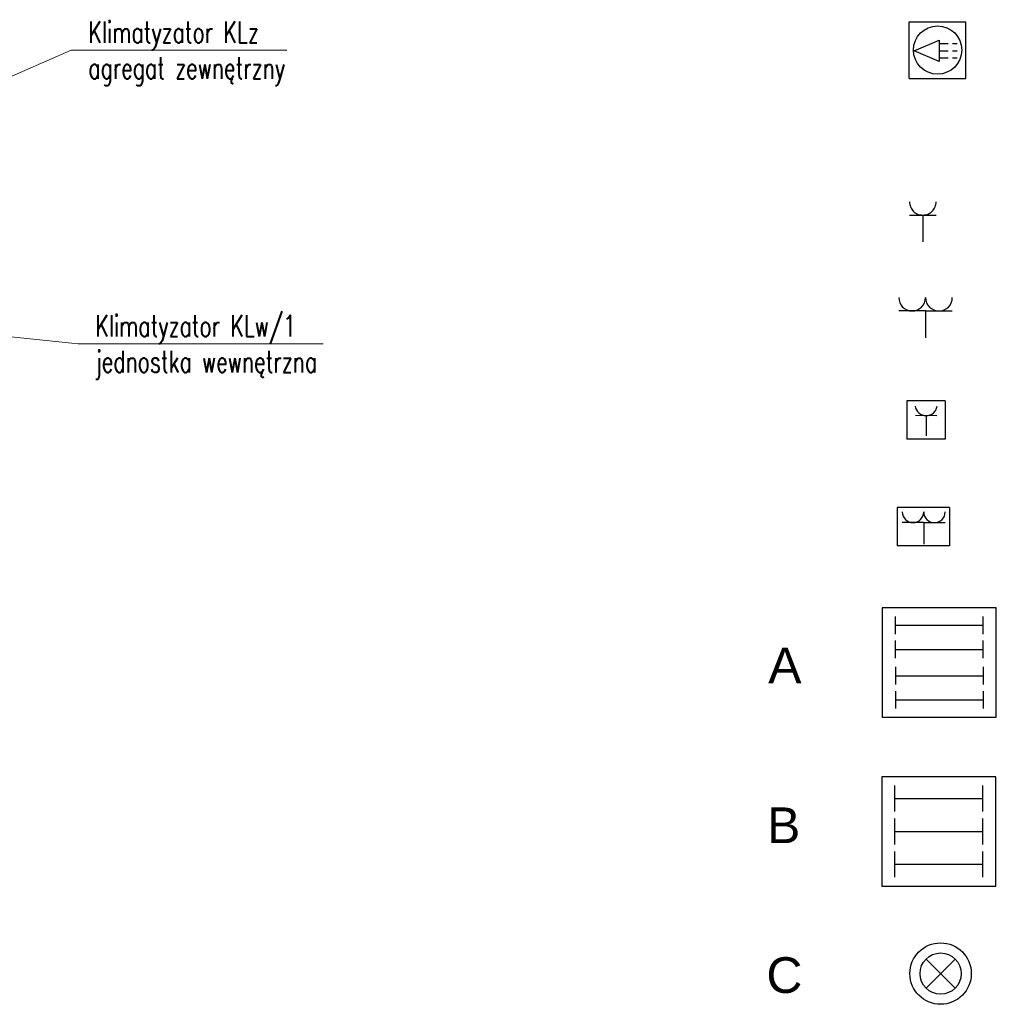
# Model space of a CAD drawing. Header units: millimetres. Extents: x 19325 to 32410, y -4876 to 2807.
# Tile 26 of 72: x 21042 to 21589, y -3298 to -2746. Entities that reach past the tile are written whole.
import ezdxf
from ezdxf import colors
from ezdxf.entities.mleader import LeaderData, LeaderLine
from ezdxf.enums import TextEntityAlignment as Align
from ezdxf.math import Vec2, Vec3

# ---------------------------------------------------------------- set-up
doc = ezdxf.new("R2010")
doc.units = ezdxf.units.MM
doc.linetypes.add('ACAD_ISO02W100', pattern=[15, 12, -3])
doc.linetypes.add('GESTRICHELT', pattern=[0.75, 0.5, -0.25])
for name, color, linetype, lineweight in [('.WK_WODA_OPIS', 7, 'Continuous', 13), ('2E_INSTA', 40, 'Continuous', 30), ('2E_OPR-WBUDOW', 40, 'Continuous', 30), ('2E_OPRAWY', 40, 'Continuous', 30), ('2E_OSWIETL', 40, 'Continuous', 30), ('AMATECH_OPRAWY AWARYJNE', 4, 'Continuous', 30)]:
    doc.layers.add(name, color=color, linetype=linetype, lineweight=lineweight)
doc.styles.add('Opisowy', font='arial.ttf', dxfattribs={"width": 0.8})
doc.styles.add('PITSIMP8', font='pitsimp8')
doc.styles.add('WYMIARY', font='romans.shx', dxfattribs={"width": 0.7})

# ---------------------------------------------------------------- blocks, each defined once
blk = doc.blocks.new('2DEL_019')
for q in [(-2, 0), (0, -2), (2, 0)]:
    blk.add_line((0, 0), q)
for centre in [(-1, 1), (1, 1)]:
    blk.add_arc(centre, 1, 180, 0)
at = {"linetype": 'ByBlock', "style": 'PITSIMP8', "flags": 9}
for tag, p in [('SPANNUNG/FREQUENZ', (-0.164, 0.195)), ('VOLUMENSTROM', (-0.164, 0.355)), ('RAUM/GRUPPE', (-0.164, 0.475)), ('DRUCK/-STUFE', (-0.164, 0.335)), ('BEZEICHNUNG', (-0.164, 0.495)), ('TEMPERATUR', (-0.164, 0.255)), ('POS.NR.G-LV', (-0.164, 0.455)), ('ANSCHLUSS', (-0.164, 0.315)), ('SCHUTZART', (-0.164, 0.215)), ('DREHZAHL', (-0.164, 0.235)), ('KENNUNG', (-0.164, 0.395)), ('LEISTUNG', (-0.164, 0.375)), ('FABRIKAT', (-0.164, 0.435)), ('GROESSE', (-0.164, 0.295)), ('GEWICHT', (-0.164, 0.175)), ('FREI', (-0.164, 0.155)), ('FREI', (-0.164, 0.135)), ('FREI', (-0.164, 0.115)), ('TYP', (-0.164, 0.415)), ('DN', (-0.164, 0.275))]:
    blk.add_attdef(tag, text='', height=0.01, dxfattribs=at).set_placement(p, align=Align.MIDDLE)
blk = doc.blocks.new('gn 1-f')
at = {"layer": '2E_OPR-WBUDOW', "linetype": 'ACAD_ISO02W100', "ltscale": 2}
for p, q in [((15, 7.5), (15, -7.5)), ((15, 0), (0, 0))]:
    blk.add_line(p, q, dxfattribs=at)
blk.add_arc((22.5, 0), 7.5, 90, 270, dxfattribs=at)
blk = doc.blocks.new('2DEL_813')
for p, q in [((-1.954, -1.43), (-1.954, 1.43)), ((-1.954, 1.43), (1.954, 1.43)), ((-0.043, -0.305), (-0.043, 1.295)), ((1.954, -1.43), (1.954, 1.43)), ((-0.043, -0.305), (-1.643, -0.305)), ((-0.043, -0.305), (1.557, -0.305)), ((-1.954, -1.43), (1.954, -1.43))]:
    blk.add_line(p, q)
for centre in [(-0.843, -1.105), (0.757, -1.105)]:
    blk.add_arc(centre, 0.8, 0, 180)
at = {"linetype": 'ByBlock', "style": 'PITSIMP8', "flags": 9}
for tag, p in [('SPANNUNG/FREQUENZ', (-0.076, -0.671)), ('VOLUMENSTROM', (-0.076, -0.511)), ('RAUM/GRUPPE', (-0.076, -0.391)), ('DRUCK/-STUFE', (-0.076, -0.531)), ('BEZEICHNUNG', (-0.076, -0.371)), ('TEMPERATUR', (-0.076, -0.611)), ('POS.NR.G-LV', (-0.076, -0.411)), ('ANSCHLUSS', (-0.076, -0.551)), ('SCHUTZART', (-0.076, -0.651)), ('DREHZAHL', (-0.076, -0.631)), ('KENNUNG', (-0.076, -0.471)), ('LEISTUNG', (-0.076, -0.491)), ('FABRIKAT', (-0.076, -0.431)), ('GROESSE', (-0.076, -0.571)), ('GEWICHT', (-0.076, -0.691)), ('FREI', (-0.076, -0.711)), ('FREI', (-0.076, -0.731)), ('TYP', (-0.076, -0.451)), ('DN', (-0.076, -0.591)), ('FREI', (-0.076, -0.751))]:
    blk.add_attdef(tag, text='', height=0.01, dxfattribs=at).set_placement(p, align=Align.MIDDLE)
blk = doc.blocks.new('_None')
blk = doc.blocks.new('2DES_207')
for p, q in [((-1.589, -1.589), (-1.589, 1.589)), ((-1.589, 1.589), (1.589, 1.589)), ((1.589, -1.589), (1.589, 1.589)), ((-1.589, -1.589), (1.589, -1.589))]:
    blk.add_line(p, q)
at = {"linetype": 'GESTRICHELT'}
for p, q in [((0.09, 0.36), (1.09, 0.36)), ((0.09, -0.04), (1.09, -0.04)), ((0.09, -0.44), (1.09, -0.44))]:
    blk.add_line(p, q, dxfattribs=at)
blk.add_lwpolyline([(-1.31, -0.04), (0.09, 0.56), (0.09, -0.64)], close=True)
at = {"linetype": 'ByBlock', "style": 'PITSIMP8', "flags": 9}
for tag, p in [('RAUM/GRUPPE', (-0.187, 0.077)), ('BEZEICHNUNG', (-0.187, 0.097)), ('POS.NR.G-LV', (-0.187, 0.057)), ('KENNUNG', (-0.187, -0.003)), ('FABRIKAT', (-0.187, 0.037)), ('TYP', (-0.187, 0.017)), ('SPANNUNG/FREQUENZ', (-0.187, -0.203)), ('VOLUMENSTROM', (-0.187, -0.043)), ('DRUCK/-STUFE', (-0.187, -0.063)), ('TEMPERATUR', (-0.187, -0.143)), ('ANSCHLUSS', (-0.187, -0.083)), ('SCHUTZART', (-0.187, -0.183)), ('DREHZAHL', (-0.187, -0.163)), ('LEISTUNG', (-0.187, -0.023)), ('GROESSE', (-0.187, -0.103)), ('GEWICHT', (-0.187, -0.223)), ('FREI', (-0.187, -0.243)), ('FREI', (-0.187, -0.263)), ('FREI', (-0.187, -0.283)), ('DN', (-0.187, -0.123))]:
    blk.add_attdef(tag, text='', height=0.01, dxfattribs=at).set_placement(p, align=Align.MIDDLE)
blk = doc.blocks.new('2DEL_739')
for p, q in [((0.102, 0.102), (-0.102, -0.102)), ((-0.102, 0.102), (0.102, -0.102))]:
    blk.add_line(p, q)
for radius in [0.215, 0.1443]:
    blk.add_circle((0, 0), radius)
at = {"linetype": 'ByBlock', "style": 'PITSIMP8', "flags": 9}
for tag, p in [('RAUM/GRUPPE', (-0.1743, 0.0985)), ('BEZEICHNUNG', (-0.1743, 0.1185)), ('POS.NR.G-LV', (-0.1743, 0.0785)), ('KENNUNG', (-0.1743, 0.0185)), ('LEISTUNG', (-0.1743, -0.0015)), ('FABRIKAT', (-0.1743, 0.0585)), ('TYP', (-0.1743, 0.0385)), ('VOLUMENSTROM', (-0.1743, -0.0215)), ('DRUCK/-STUFE', (-0.1743, -0.0415)), ('ANSCHLUSS', (-0.1743, -0.0615)), ('TEMPERATUR', (-0.1743, -0.1215)), ('DREHZAHL', (-0.1743, -0.1415)), ('GROESSE', (-0.1743, -0.0815)), ('DN', (-0.1743, -0.1015)), ('SPANNUNG/FREQUENZ', (-0.1743, -0.1815)), ('SCHUTZART', (-0.1743, -0.1615)), ('GEWICHT', (-0.1743, -0.2015)), ('FREI', (-0.1743, -0.2215)), ('FREI', (-0.1743, -0.2415)), ('FREI', (-0.1743, -0.2615))]:
    blk.add_attdef(tag, text='', height=0.01, dxfattribs=at).set_placement(p, align=Align.MIDDLE)
blk = doc.blocks.new('2DEL_079')
at = {"color": 0}
for p, q in [((-0.3844, 0.26), (-0.3844, 0.42)), ((0.3844, 0.26), (0.3844, 0.42)), ((-0.3844, 0.04), (-0.3844, 0.2)), ((0.3844, 0.04), (0.3844, 0.2)), ((-0.3844, -0.04), (-0.3844, -0.2)), ((0.3844, -0.04), (0.3844, -0.2)), ((-0.3844, -0.26), (-0.3844, -0.42)), ((0.3844, -0.26), (0.3844, -0.42))]:
    blk.add_line(p, q, dxfattribs=at)
for p, q in [((-0.3844, 0.34), (0.3844, 0.34)), ((-0.3844, 0.12), (0.3844, 0.12)), ((-0.3844, -0.12), (0.3844, -0.12)), ((-0.3844, -0.34), (0.3844, -0.34))]:
    blk.add_line(p, q)
blk.add_lwpolyline([(-0.5, -0.5), (0.5, -0.5), (0.5, 0.5), (-0.5, 0.5)], close=True)
at = {"linetype": 'ByBlock', "style": 'PITSIMP8', "flags": 9}
for tag, p in [('RAUM/GRUPPE', (-0.2341, 0.1393)), ('BEZEICHNUNG', (-0.2341, 0.1593)), ('POS.NR.G-LV', (-0.2341, 0.1193)), ('FABRIKAT', (-0.2341, 0.0993)), ('VOLUMENSTROM', (-0.2341, 0.0193)), ('DRUCK/-STUFE', (-0.2341, -0.0007)), ('KENNUNG', (-0.2341, 0.0593)), ('LEISTUNG', (-0.2341, 0.0393)), ('TYP', (-0.2341, 0.0793)), ('TEMPERATUR', (-0.2341, -0.0807)), ('ANSCHLUSS', (-0.2341, -0.0207)), ('GROESSE', (-0.2341, -0.0407)), ('DN', (-0.2341, -0.0607)), ('SPANNUNG/FREQUENZ', (-0.2341, -0.1407)), ('SCHUTZART', (-0.2341, -0.1207)), ('DREHZAHL', (-0.2341, -0.1007)), ('GEWICHT', (-0.2341, -0.1607)), ('FREI', (-0.2341, -0.1807)), ('FREI', (-0.2341, -0.2007)), ('FREI', (-0.2341, -0.2207))]:
    blk.add_attdef(tag, text='', height=0.01, dxfattribs=at).set_placement(p, align=Align.MIDDLE)
blk = doc.blocks.new('2DEL_078')
at = {"color": 0}
for p, q in [((-0.3844, 0.1818), (-0.3844, 0.4182)), ((0.3844, 0.1818), (0.3844, 0.4182)), ((-0.3844, -0.1182), (-0.3844, 0.1182)), ((0.3844, -0.1182), (0.3844, 0.1182)), ((-0.3844, -0.4182), (-0.3844, -0.1818)), ((0.3844, -0.4182), (0.3844, -0.1818))]:
    blk.add_line(p, q, dxfattribs=at)
for p, q in [((-0.3844, 0.3), (0.3844, 0.3)), ((-0.3844, 0), (0.3844, 0)), ((-0.3844, -0.3), (0.3844, -0.3))]:
    blk.add_line(p, q)
blk.add_lwpolyline([(-0.5, -0.5), (0.5, -0.5), (0.5, 0.5), (-0.5, 0.5)], close=True)
at = {"linetype": 'ByBlock', "style": 'PITSIMP8', "flags": 9}
for tag, p in [('RAUM/GRUPPE', (-0.2341, 0.1393)), ('BEZEICHNUNG', (-0.2341, 0.1593)), ('POS.NR.G-LV', (-0.2341, 0.1193)), ('FABRIKAT', (-0.2341, 0.0993)), ('VOLUMENSTROM', (-0.2341, 0.0193)), ('DRUCK/-STUFE', (-0.2341, -0.0007)), ('KENNUNG', (-0.2341, 0.0593)), ('LEISTUNG', (-0.2341, 0.0393)), ('TYP', (-0.2341, 0.0793)), ('TEMPERATUR', (-0.2341, -0.0807)), ('ANSCHLUSS', (-0.2341, -0.0207)), ('GROESSE', (-0.2341, -0.0407)), ('DN', (-0.2341, -0.0607)), ('SPANNUNG/FREQUENZ', (-0.2341, -0.1407)), ('SCHUTZART', (-0.2341, -0.1207)), ('DREHZAHL', (-0.2341, -0.1007)), ('GEWICHT', (-0.2341, -0.1607)), ('FREI', (-0.2341, -0.1807)), ('FREI', (-0.2341, -0.2007)), ('FREI', (-0.2341, -0.2207))]:
    blk.add_attdef(tag, text='', height=0.01, dxfattribs=at).set_placement(p, align=Align.MIDDLE)
blk = doc.blocks.new('2DEL_812')
for p, q in [((-1.43, -1.43), (-1.43, 1.43)), ((-1.43, 1.43), (1.43, 1.43)), ((-0.016, -0.314), (-0.021, 1.194)), ((1.43, -1.43), (1.43, 1.43)), ((-0.816, -0.319), (0.773, -0.321)), ((-1.43, -1.43), (1.43, -1.43))]:
    blk.add_line(p, q)
blk.add_arc((-0.02, -1.147), 0.828, 8.44365, 171.32254)
at = {"linetype": 'ByBlock', "style": 'PITSIMP8', "flags": 9}
for tag, p in [('VOLUMENSTROM', (0.044, -0.647)), ('RAUM/GRUPPE', (0.044, -0.527)), ('DRUCK/-STUFE', (0.044, -0.667)), ('BEZEICHNUNG', (0.044, -0.507)), ('POS.NR.G-LV', (0.044, -0.547)), ('ANSCHLUSS', (0.044, -0.687)), ('KENNUNG', (0.044, -0.607)), ('LEISTUNG', (0.044, -0.627)), ('FABRIKAT', (0.044, -0.567)), ('GROESSE', (0.044, -0.707)), ('TYP', (0.044, -0.587)), ('DN', (0.044, -0.727)), ('SPANNUNG/FREQUENZ', (0.044, -0.807)), ('TEMPERATUR', (0.044, -0.747)), ('SCHUTZART', (0.044, -0.787)), ('DREHZAHL', (0.044, -0.767)), ('GEWICHT', (0.044, -0.827)), ('FREI', (0.044, -0.847)), ('FREI', (0.044, -0.867)), ('FREI', (0.044, -0.887))]:
    blk.add_attdef(tag, text='', height=0.01, dxfattribs=at).set_placement(p, align=Align.MIDDLE)

msp = doc.modelspace()

# ---------------------------------------------------------------- linework, layer by layer
at = {"layer": '2E_INSTA'}
msp.add_circle((21555.77, -2763.38), 13.52, dxfattribs=at)

# ---------------------------------------------------------------- block references
at = {"rotation": 90}
msp.add_blockref('gn 1-f', (21547.48, -2870.77, 0), dxfattribs=at)
at = {"layer": '2E_INSTA'}
for name, p, xscale, yscale, zscale in [('2DES_207', (21555.77, -2763.38), 10, 10, 10), ('2DEL_019', (21549.01, -2909.45, 0), 7.5, 7.5, 7.5)]:
    msp.add_blockref(name, p, dxfattribs=dict(at, xscale=xscale, yscale=yscale, zscale=zscale))
at = {"layer": '2E_INSTA', "xscale": 7.5, "yscale": 7.5, "zscale": 7.5, "rotation": 180}
for name, p in [('2DEL_812', (21549.2, -2970.49)), ('2DEL_813', (21547.69, -3030.24))]:
    msp.add_blockref(name, p, dxfattribs=at)
at = {"layer": '2E_OPRAWY', "xscale": 63.9, "yscale": 61.3, "zscale": 63.9}
for name, p in [('2DEL_079', (21556.7, -3106.3)), ('2DEL_078', (21556.45, -3200.87))]:
    msp.add_blockref(name, p, dxfattribs=at)
at = {"layer": '2E_OSWIETL', "xscale": 80, "yscale": 80, "zscale": 80}
msp.add_blockref('2DEL_739', (21557.46, -3280.45), dxfattribs=at)

# ---------------------------------------------------------------- texts
at = {"layer": 'AMATECH_OPRAWY AWARYJNE', "linetype": 'ByBlock', "style": 'Opisowy'}
for s, p in [('A', (21460.92, -3117.91, 0)), ('B', (21460.28, -3207.42, 0)), ('C', (21459.9, -3291.3, 0))]:
    msp.add_text(s, height=20, dxfattribs=at).set_placement(p)

# ---------------------------------------------------------------- leaders
at = {"layer": '.WK_WODA_OPIS'}
ml = msp.add_multileader_mtext('Standard', dxfattribs=at)
ml.set_content('Klimatyzator KLz\\Pagregat zewnętrzny', color=256, style='WYMIARY')
ml.set_leader_properties(lineweight=-1)
ml.set_arrow_properties(name='NONE')
ml.build(insert=Vec2(0, 0))
ml.multileader.update_dxf_attribs({"text_left_attachment_type": 6, "text_right_attachment_type": 6, "text_top_attachment_type": 0, "text_bottom_attachment_type": 0, "dogleg_length": 86.36})
ctx = ml.context
ctx.base_point, ctx.char_height, ctx.landing_gap_size, ctx.plane_origin = Vec3(21079.19, -2763.42), 12, 1, Vec3(25020.88, -1416.49)
ctx.left_attachment, ctx.right_attachment = 6, 6
notes = []
notes.append((ctx, [(1, (1, 1, 0), (21070.55, -2763.42), (1, 0), 8.64, [(0, [(20995.81, -2796.15)], 256, [])])]))
ctx.mtext.insert, ctx.mtext.line_spacing_style, ctx.mtext.flow_direction = Vec3(21080.19, -2747.42), 2, 5
ctx.mtext.has_bg_fill, ctx.mtext.bg_color, ctx.mtext.bg_scale_factor, ctx.mtext.bg_transparency, ctx.mtext.use_window_bg_color = 1, -1027028792, 1.5, 0, 1
ml = msp.add_multileader_mtext('Standard', dxfattribs=at)
ml.set_content('Klimatyzator KLw/1\\Pjednostka wewnętrzna', color=256, style='WYMIARY')
ml.set_leader_properties(lineweight=-1)
ml.set_arrow_properties(name='NONE')
ml.build(insert=Vec2(0, 0))
ml.multileader.update_dxf_attribs({"text_left_attachment_type": 6, "text_right_attachment_type": 6, "text_top_attachment_type": 0, "text_bottom_attachment_type": 0, "dogleg_length": 86.36})
ctx = ml.context
ctx.base_point, ctx.char_height, ctx.landing_gap_size, ctx.plane_origin = Vec3(21083.07, -2927.83, 40), 12, 1, Vec3(24940.47, -1301.89, 40)
ctx.left_attachment, ctx.right_attachment = 6, 6
notes.append((ctx, [(0, (1, 1, 0), (21074.43, -2927.83, 40), (1, 0), 8.64, [(0, [(20716.6, -2890.89, 40)], 256, [])])]))
ctx.mtext.insert, ctx.mtext.line_spacing_style, ctx.mtext.flow_direction = Vec3(21084.07, -2911.83, 40), 2, 5
ctx.mtext.has_bg_fill, ctx.mtext.bg_color, ctx.mtext.bg_scale_factor, ctx.mtext.bg_transparency, ctx.mtext.use_window_bg_color = 1, -1027028792, 1.5, 0, 1
for ctx, leaders in notes:
    for number, flags, end, landing, length, lines in leaders:
        leader = LeaderData()
        leader.index, (leader.has_last_leader_line, leader.has_dogleg_vector, leader.attachment_direction) = number, flags
        leader.last_leader_point, leader.dogleg_vector, leader.dogleg_length = Vec3(end), Vec3(landing), length
        for number, points, colour, breaks in lines:
            line = LeaderLine()
            line.index, line.vertices, line.color, line.breaks = number, Vec3.list(points), colors.encode_raw_color(colour), breaks
            leader.lines.append(line)
        ctx.leaders.append(leader)

doc.saveas('drawing.dxf')
